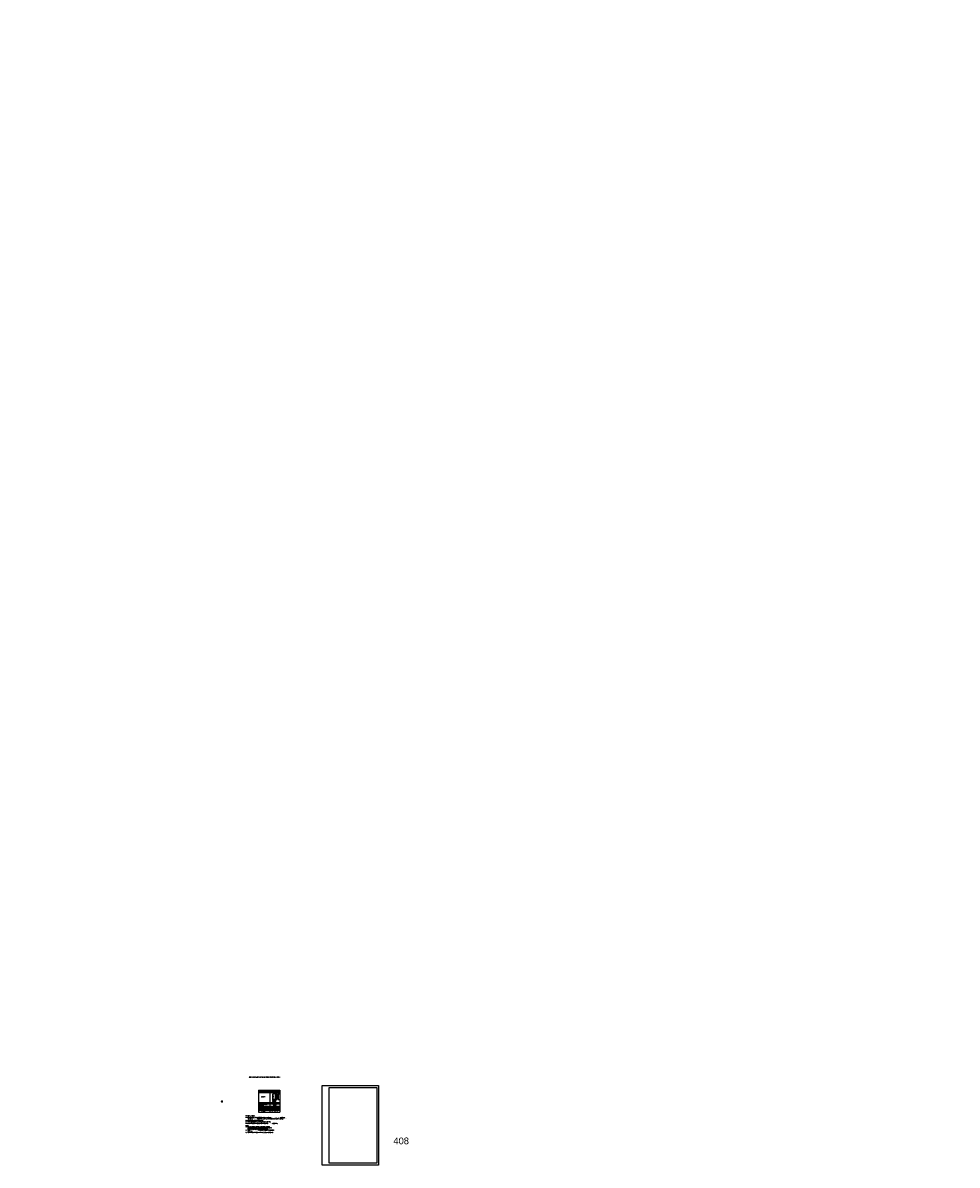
# Model space of a CAD drawing. Extents: x -16677 to 301066, y -156781 to 5842.
import ezdxf
from ezdxf.enums import TextEntityAlignment as Align

# ---------------------------------------------------------------- set-up
doc = ezdxf.new("R2010")
doc.units = 0
doc.header["$LTSCALE"] = 100
doc.header["$MEASUREMENT"] = 0
doc.header["$PDMODE"] = 1
doc.linetypes.add('CENTER', pattern=[2, 1.25, -0.25, 0.25, -0.25])
doc.linetypes.add('DASHED', pattern=[19.05, 12.7, -6.35])
doc.layers.get('0').update_dxf_attribs({"linetype": 'CONTINUOUS'})
doc.layers.get('DEFPOINTS').update_dxf_attribs({"linetype": 'CONTINUOUS'})
for name, color, linetype, lineweight in [('__rev C_404', 252, 'CONTINUOUS', 25), ('KRAWĘDZIE', 7, 'CONTINUOUS', 20), ('KRESKOWANIE', 2, 'CONTINUOUS', 5), ('LINIA CIENKA', 8, 'CONTINUOUS', 5), ('OPIS', 3, 'CONTINUOUS', 5), ('PUNKTY_AKTYWNE', 7, 'CONTINUOUS', 0)]:
    doc.layers.add(name, color=color, linetype=linetype, lineweight=lineweight)
for name, color, linetype in [('GRUBA', 4, 'CONTINUOUS'), ('GRUBA-2', 210, 'CONTINUOUS'), ('GRUBA-3', 70, 'CONTINUOUS'), ('GRUBA-4', 150, 'CONTINUOUS'), ('GRUBA-5', 200, 'CONTINUOUS'), ('OSIE-DUŻE', 40, 'CENTER'), ('POMOCN-1', 50, 'CONTINUOUS'), ('POMOCN-2', 13, 'CONTINUOUS'), ('R-RAM', 1, 'CONTINUOUS'), ('TEXT035', 2, 'CONTINUOUS'), ('WENTYLACJA-OPIS', 6, 'CONTINUOUS')]:
    doc.layers.add(name, color=color, linetype=linetype)
doc.styles.add('ARIAL', font='arial.ttf', dxfattribs={"width": 0.8})
doc.styles.add('DYBY-NORMALNY-0-8-N', font='ROMANS.SHX', dxfattribs={"width": 0.8})
doc.styles.add('TABELE', font='ROMANS', dxfattribs={"width": 0.85})
doc.styles.add('wym_romans', font='romans.shx', dxfattribs={"width": 0.7})
doc.dimstyles.new('100_CM_krótki', dxfattribs={"dimscale": 10, "dimtxt": 1.8, "dimasz": 1.1, "dimexe": 1.7, "dimexo": 2, "dimgap": 0.5, "dimtad": 1, "dimdec": 1, "dimrnd": 0.5, "dimzin": 9, "dimtxsty": 'wym_romans', "dimblk": 'ARCHTICK', "dimcen": 2, "dimdle": 1.7, "dimclrd": 256, "dimclre": 256, "dimclrt": 151, "dimadec": 1, "dimazin": 2, "dimtfac": 1, "dimtdec": 1, "dimtix": 1, "dimtmove": 1, "dimatfit": 2, "dimldrblk": 'ARCHTICK', "dimfxl": 2, "dimfxlon": 1, "dimtolj": 1, "dimtzin": 0, "dimlwd": -1, "dimlwe": -1, "dimarcsym": 0})

# ---------------------------------------------------------------- blocks, each defined once
blk = doc.blocks.new('KL-prosta-1')
for p, q in [((0, 35), (0, 35)), ((22, 12), (22, 12)), ((0, -96), (0, -96))]:
    blk.add_line(p, q)
blk.add_lwpolyline([(22, 12, 0.4142136), (0, 35, 0.4142136), (-22, 12), (-22, -112, 0.4142136), (0, -134, 0.4142136), (22, -112), (22, -12)], format="xyb")
for points in [[(0, -12, -1), (0, 12), (120, 12, -1), (120, -12)], [(0, -96, 0.4142136), (5, -92), (5, -78, 3.0747727), (-5, -78), (-5, -92, 0.4142136)]]:
    blk.add_lwpolyline(points, format="xyb", close=True)
for centre in [(0, -22), (0, -112)]:
    blk.add_circle(centre, 3)
blk = doc.blocks.new('7939-22.5-1')
for points in [[(-11, 80), (11, 80), (11, 43), (-11, 43)], [(-11, 42), (11, 42), (11, -42), (-11, -42)], [(10, 42), (-10, 42), (-10, 43), (10, 43)], [(-11, -80), (11, -80), (11, -43), (-11, -43)], [(10, -42), (-10, -42), (-10, -43), (10, -43)]]:
    blk.add_lwpolyline(points, close=True)
at = {"layer": 'OSIE-DUŻE'}
blk.add_line((0, -86), (0, 86), dxfattribs=at)
blk = doc.blocks.new('KL-prosta-3')
blk.add_lwpolyline([(22.5, 0), (22.5, 9), (-22.5, 9), (-22.5, 0)], close=True)
blk.add_lwpolyline([(-11.5, 9), (-11.5, 36, -0.41421356), (21.5, 69), (98.5, 69, -0.41421356), (131.5, 36), (131.5, 16), (108.5, 16), (108.5, 36, 0.41421356), (98.5, 46), (21.5, 46, 0.41421356), (11.5, 36), (11.5, 9)], format="xyb", close=True)
blk = doc.blocks.new('*U2116')
for p, q in [((5, 0), (-6, 0)), ((-8, -2), (-8, -2)), ((-6, 0), (-7, -1)), ((-6, -1), (-7, -2)), ((-6, -3), (-7, -5)), ((-8, -5), (-8, -5)), ((-6, -5), (-7, -5)), ((-7, -6), (-8, -6)), ((-6, -3), (-6, -1)), ((-6, -6), (-6, -5)), ((-5, -6), (-5, -1)), ((4, -1), (-5, -1)), ((0, -3), (-5, -6)), ((0, -4), (-5, -7)), ((-5, -12), (0, -12)), ((-5, -13), (0, -13)), ((4, -4), (0, -3)), ((4, -5), (0, -4)), ((0, -9), (0, -11)), ((4, -7), (1, -7)), ((5, -8), (1, -8)), ((1, -9), (1, -12)), ((4, -7), (4, -5)), ((4, -4), (4, -1)), ((6, -7), (5, -8)), ((6, 0), (7, -2)), ((6, -1), (7, -3)), ((6, -3), (6, -1)), ((6, -3), (7, -5)), ((6, -4), (7, -6)), ((6, -6), (6, -4)), ((6, -6), (7, -8)), ((6, -7), (7, -9)), ((7, -2), (7, -2)), ((7, -5), (7, -5)), ((7, -8), (7, -8))]:
    blk.add_line(p, q)
for centre, radius, start, end in [((5, 0), 0.5, 45, 90), ((-7, -2), 0.5, 135, 180), ((-5, -10), 2.5, 177.64543, 229.45857), ((-7, -2), 0.5, 180, 315), ((-7, -5), 0.5, 180, 315), ((-7, -5), 0.5, 135, 180), ((-6, -6), 0.5, 243.42534, 0), ((0, -4), 10.2, 229.45857, 239.15726), ((-4, -9), 2.5, 125.62394, 236.05426), ((-4, -9), 2.5, 125.62394, 237.55941), ((-5, -11), 1, 236.05426, 270), ((-5, -12), 1, 239.15726, 270), ((1, -9), 1.5, 90, 185.56341), ((0, -11), 0.4, 270, 5.56341), ((0, -12), 1, 270, 5.56341), ((1, -9), 0.5, 90, 185.56341), ((7, -2), 0.5, 0, 45), ((7, -2), 0.5, 225, 0), ((7, -5), 0.5, 0, 45), ((7, -5), 0.5, 225, 0), ((7, -8), 0.5, 0, 45), ((7, -8), 0.5, 225, 0)]:
    blk.add_arc(centre, radius, start, end)
blk = doc.blocks.new('_ARCHTICK')
at = {"color": 0, "linetype": 'ByBlock', "const_width": 0.15}
blk.add_lwpolyline([(-0.5, -0.5), (0.5, 0.5)], dxfattribs=at)
blk = doc.blocks.new('*D2128')
at = {"layer": '__rev C_404', "transparency": 16777216}
for p, q in [((71016, -103943), (71053, -103943)), ((71036, -104175), (71036, -103926)), ((71016, -104158), (71053, -104158))]:
    blk.add_line(p, q, dxfattribs=at)
at = {"layer": 'DEFPOINTS', "color": 0, "transparency": 16777216}
for p in [(70955, -103943), (71036, -103943), (70955, -104158)]:
    blk.add_point(p, dxfattribs=at)
at = {"layer": '__rev C_404', "transparency": 16777216, "xscale": 11, "yscale": 11, "zscale": 11}
for p, rotation in [((71036, -103943), 90), ((71036, -104158), 270)]:
    blk.add_blockref('_ARCHTICK', p, dxfattribs=dict(at, rotation=rotation))
at = {"layer": '__rev C_404', "color": 151, "transparency": 16777216, "insert": (71022, -104051), "char_height": 18, "attachment_point": 5, "rotation": 90, "style": 'wym_romans'}
blk.add_mtext('\\A1;215', dxfattribs=at)
blk = doc.blocks.new('*D3980')
at = {"layer": '__rev C_404', "transparency": 16777216}
for p, q in [((70805, -104191), (70941, -104191)), ((70822, -104191), (70822, -104174)), ((70924, -104191), (70924, -104174))]:
    blk.add_line(p, q, dxfattribs=at)
at = {"layer": 'DEFPOINTS', "color": 0, "transparency": 16777216}
for p in [(70822, -104200), (70924, -104191), (70924, -104200)]:
    blk.add_point(p, dxfattribs=at)
at = {"layer": '__rev C_404', "transparency": 16777216, "xscale": 11, "yscale": 11, "zscale": 11, "rotation": 180}
blk.add_blockref('_ARCHTICK', (70822, -104191), dxfattribs=at)
at = {"layer": '__rev C_404', "transparency": 16777216, "xscale": 11, "yscale": 11, "zscale": 11}
blk.add_blockref('_ARCHTICK', (70924, -104191), dxfattribs=at)
at = {"layer": '__rev C_404', "color": 151, "transparency": 16777216, "insert": (70873, -104177), "char_height": 18, "attachment_point": 5, "style": 'wym_romans'}
blk.add_mtext('\\A1;102', dxfattribs=at)

msp = doc.modelspace()

# ---------------------------------------------------------------- hatches: boundary and pattern name
at = {"layer": 'GRUBA-4'}
h = msp.add_hatch(dxfattribs=at)
h.set_pattern_fill('ANSI37', color=254, scale=0.022, angle=270, style=0)
h.set_pattern_definition([(225, (70965.979096, -103944.59442), (-0.0493914, 0.0493914), []), (135, (70965.979096, -103944.59442), (0.0493914, 0.0493914), [])])
h.paths.add_polyline_path([(70962.98, -103944.79), (70962.98, -103944.59), (70964.98, -103944.59), (70964.98, -103944.79)])
h = msp.add_hatch(dxfattribs=at)
h.set_pattern_fill('ANSI37', color=254, scale=0.022, angle=270, style=0)
h.set_pattern_definition([(225, (70968.17953, -103944.89442), (-0.0493914, 0.0493914), []), (135, (70968.17953, -103944.89442), (0.0493914, 0.0493914), [])])
h.paths.add_polyline_path([(70965.18, -103945.09), (70965.18, -103944.89), (70968.18, -103944.89), (70968.18, -103945.09)])
h = msp.add_hatch(dxfattribs=at)
h.set_pattern_fill('ANSI37', color=256, scale=0.022, angle=180, style=0)
h.set_pattern_definition([(135, (70820.652146, -104228.3662), (0.0493914, 0.0493914), []), (45, (70820.652146, -104228.3662), (0.0493914, -0.0493914), [])])
h.paths.add_polyline_path([(70823.81, -104225.37), (70823.61, -104225.37), (70823.61, -104227.37), (70823.81, -104227.37)])
h = msp.add_hatch(dxfattribs=at)
h.set_pattern_fill('ANSI37', color=256, scale=0.022, angle=180, style=0)
h.set_pattern_definition([(135, (70820.552146, -104230.56663), (0.0493914, 0.0493914), []), (45, (70820.552146, -104230.56663), (0.0493914, -0.0493914), [])])
h.paths.add_polyline_path([(70824.31, -104227.57), (70824.11, -104227.57), (70824.11, -104230.57), (70824.31, -104230.57)])
h = msp.add_hatch(dxfattribs=at)
h.set_pattern_fill('ANSI37', color=256, scale=0.022, angle=180, style=0)
h.set_pattern_definition([(135, (70769.352146, -104230.56663), (0.04939141, 0.04939141), []), (45, (70769.352146, -104230.56663), (0.04939141, -0.04939141), [])])
h.paths.add_polyline_path([(70922.71, -104227.57), (70922.91, -104227.57), (70922.91, -104230.57), (70922.71, -104230.57)])
h = msp.add_hatch(dxfattribs=at)
h.set_pattern_fill('ANSI37', color=256, scale=0.022, angle=180, style=0)
h.set_pattern_definition([(135, (70769.652146, -104228.3662), (0.04939141, 0.04939141), []), (45, (70769.652146, -104228.3662), (0.04939141, -0.04939141), [])])
h.paths.add_polyline_path([(70923.01, -104225.37), (70923.21, -104225.37), (70923.21, -104227.37), (70923.01, -104227.37)])
at = {"layer": 'KRESKOWANIE', "ltscale": 0.2}
h = msp.add_hatch(dxfattribs=at)
h.set_pattern_fill('AR-CONC', color=254, scale=0.01, style=0)
h.set_pattern_definition([(50, (70855.1291, -102275.8583), (1.8218467, -0.1593909), [0.1905, -2.0955]), (355, (70855.1291, -102275.8583), (-0.3524342, 1.9105685), [0.1524, -1.6764058]), (100.45144, (70855.281, -102275.8716), (1.4694125, 1.7511775), [0.1619, -1.7809024]), (46.1842, (70855.129, -102275.3503), (2.7107904, -0.4204233), [0.28575, -3.14325]), (96.63556, (70855.355, -102275.3853), (2.3740413, 2.4742612), [0.2428502, -2.671356]), (351.18415, (70855.129, -102275.3503), (2.3740413, 2.4742612), [0.2285997, -2.5145973]), (21, (70855.3831, -102275.4773), (1.5161439, -1.022652), [0.1905, -2.0955]), (326, (70855.3831, -102275.4773), (0.6180203, 1.8418797), [0.1524, -1.6764]), (71.45144, (70855.5094, -102275.5625), (2.1341642, 0.8192277), [0.1619, -1.7808994]), (37.5, (70855.1291, -102275.8583), (0.03088603, 0.8455504), [0, -1.65608, 0, -1.7018, 0, -1.68275]), (7.5, (70855.1291, -102275.8583), (0.66819663, 1.00180575), [0, -0.97028, 0, -1.61798, 0, -0.64135]), (327.5, (70854.5627, -102275.8583), (1.35590595, -0.05728744), [0, -0.635, 0, -1.9812, 0, -2.6289]), (317.5, (70854.3087, -102275.8583), (1.4812918, 0.2542649), [0, -0.8255, 0, -1.31572, 0, -1.8669])])
h.paths.add_polyline_path([(70956.28, -103944.97), (70955.74, -103944.97, 0.41421356), (70955.56, -103945.15), (70955.56, -103948.93, 0.41421356), (70955.74, -103949.11), (70958.54, -103949.11), (70961.72, -103949.11, 0.41421356), (70961.8, -103949.03), (70961.8, -103946.43, 0.41421356), (70961.64, -103946.27), (70961.04, -103946.27, -0.41421356), (70960.7, -103945.93), (70960.7, -103944.75, -0.41421356), (70961.04, -103944.41), (70967.72, -103944.41, 0.41421356), (70967.9, -103944.23), (70967.9, -103940.75, 0.41421356), (70967.72, -103940.57), (70967.18, -103940.57), (70967.18, -103943.39), (70955.74, -103943.39), (70955.74, -103944.79), (70956.28, -103944.79)])
at = {"layer": 'LINIA CIENKA'}
h = msp.add_hatch(dxfattribs=at)
h.set_pattern_fill('AR-CONC', color=256, scale=0.003)
h.set_pattern_definition([(50, (71449.22063, -101992.77776), (0.54655401, -0.04781726), [0.05715, -0.62865]), (355, (71449.22063, -101992.77776), (-0.10573026, 0.57317054), [0.04572, -0.50292175]), (100.451445, (71449.2662, -101992.78175), (0.44082374, 0.52535326), [0.04857003, -0.53427073]), (46.1842, (71449.2206, -101992.62536), (0.81323712, -0.12612698), [0.085725, -0.942975]), (96.635558, (71449.2884, -101992.6359), (0.7122124, 0.74227837), [0.07285507, -0.80140682]), (351.18415, (71449.2206, -101992.6254), (0.7122124, 0.74227837), [0.0685799, -0.7543792]), (21, (71449.29683, -101992.66346), (0.45484317, -0.306795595), [0.05715, -0.62865]), (326, (71449.29683, -101992.66346), (0.18540609, 0.5525639), [0.04572, -0.50292]), (71.451445, (71449.33474, -101992.68903), (0.64024926, 0.24576831), [0.04857003, -0.53426981]), (37.5, (71449.22063, -101992.77776), (0.00926581, 0.253665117), [0, -0.496824, 0, -0.51054, 0, -0.504825]), (7.5, (71449.22063, -101992.77776), (0.200458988, 0.300541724), [0, -0.291084, 0, -0.485394, 0, -0.192405]), (327.5, (71449.0507, -101992.77776), (0.406771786, -0.017186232), [0, -0.1905, 0, -0.59436, 0, -0.78867]), (317.5, (71448.9745, -101992.77776), (0.444387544, 0.076279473), [0, -0.24765, 0, -0.394716, 0, -0.56007])])
h.paths.add_polyline_path([(70828.13, -104218.13, 0.41421356), (70827.95, -104217.95), (70824.17, -104217.95, 0.41421356), (70823.99, -104218.13), (70823.99, -104218.67), (70823.81, -104218.67), (70823.81, -104218.13), (70822.41, -104218.13), (70822.41, -104229.57), (70819.59, -104229.57), (70819.59, -104230.11, 0.41421356), (70819.77, -104230.29), (70823.25, -104230.29, 0.41421356), (70823.43, -104230.11), (70823.43, -104223.43, -0.41421356), (70823.77, -104223.09), (70824.95, -104223.09, -0.41421356), (70825.29, -104223.43), (70825.29, -104224.03, 0.41421356), (70825.45, -104224.19), (70828.05, -104224.19, 0.41421356), (70828.13, -104224.11), (70828.13, -104220.93)])
h = msp.add_hatch(dxfattribs=at)
h.set_pattern_fill('AR-CONC', color=256, scale=0.003)
h.set_pattern_definition([(50, (71459.72063, -101992.77776), (0.54655401, -0.04781726), [0.05715, -0.62865]), (355, (71459.72063, -101992.77776), (-0.10573026, 0.57317054), [0.04572, -0.50292175]), (100.451445, (71459.7662, -101992.78175), (0.44082374, 0.52535326), [0.04857003, -0.53427073]), (46.1842, (71459.7206, -101992.62536), (0.81323712, -0.12612698), [0.085725, -0.942975]), (96.635558, (71459.7884, -101992.6359), (0.7122124, 0.74227837), [0.07285507, -0.80140682]), (351.18415, (71459.7206, -101992.6254), (0.7122124, 0.74227837), [0.0685799, -0.7543792]), (21, (71459.79683, -101992.66346), (0.45484317, -0.306795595), [0.05715, -0.62865]), (326, (71459.79683, -101992.66346), (0.18540609, 0.5525639), [0.04572, -0.50292]), (71.451445, (71459.83474, -101992.68903), (0.64024926, 0.24576831), [0.04857003, -0.53426981]), (37.5, (71459.72063, -101992.77776), (0.00926581, 0.253665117), [0, -0.496824, 0, -0.51054, 0, -0.504825]), (7.5, (71459.72063, -101992.77776), (0.200458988, 0.300541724), [0, -0.291084, 0, -0.485394, 0, -0.192405]), (327.5, (71459.5507, -101992.77776), (0.406771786, -0.017186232), [0, -0.1905, 0, -0.59436, 0, -0.78867]), (317.5, (71459.4745, -101992.77776), (0.444387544, 0.076279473), [0, -0.24765, 0, -0.394716, 0, -0.56007])])
edge = h.paths.add_edge_path()
edge.add_line((70924.41, -104218.13), (70923.01, -104218.13))
edge.add_line((70923.01, -104218.13), (70923.01, -104218.67))
edge.add_line((70923.01, -104218.67), (70922.83, -104218.67))
edge.add_line((70922.83, -104218.67), (70922.83, -104218.13))
edge.add_arc((70922.65, -104218.13), 0.18, 360, 450)
edge.add_line((70922.65, -104217.95), (70918.87, -104217.95))
edge.add_arc((70918.87, -104218.13), 0.18, 450, 540)
edge.add_line((70918.69, -104218.13), (70918.69, -104220.93))
edge.add_line((70918.69, -104220.93), (70918.69, -104224.11))
edge.add_arc((70918.77, -104224.11), 0.08, 180, 270)
edge.add_line((70918.77, -104224.19), (70921.37, -104224.19))
edge.add_arc((70921.37, -104224.03), 0.16, 270, 360)
edge.add_line((70921.53, -104224.03), (70921.53, -104223.43))
edge.add_arc((70921.87, -104223.43), 0.34, 90, 180, ccw=False)
edge.add_line((70921.87, -104223.09), (70923.05, -104223.09))
edge.add_arc((70923.05, -104223.43), 0.34, 360, 450, ccw=False)
edge.add_line((70923.39, -104223.43), (70923.39, -104226.66))
edge.add_line((70923.39, -104226.66), (70924.19, -104226.66))
edge.add_line((70924.19, -104226.66), (70924.19, -104226.86))
edge.add_line((70924.19, -104226.86), (70925.79, -104226.86))
edge.add_line((70925.79, -104226.86), (70925.79, -104230.16))
edge.add_line((70925.79, -104230.16), (70925.79, -104230.29))
edge.add_line((70925.79, -104230.29), (70927.05, -104230.29))
edge.add_arc((70927.05, -104230.11), 0.18, 270, 360)
edge.add_line((70927.23, -104230.11), (70927.23, -104229.57))
edge.add_line((70927.23, -104229.57), (70926.41, -104229.57))
edge.add_line((70926.41, -104229.57), (70926.41, -104226.07))
edge.add_line((70926.41, -104226.07), (70924.41, -104226.07))
edge.add_line((70924.41, -104226.07), (70924.41, -104218.13))
at = {"layer": 'POMOCN-2', "ltscale": 0.2}
h = msp.add_hatch(dxfattribs=at)
h.set_pattern_fill('ANSI33', color=254, scale=0.25, style=0)
h.set_pattern_definition([(45, (71559.6791, -101793.8944), (-1.122532, 1.122532), []), (45, (71560.8016, -101793.8944), (-1.122532, 1.122532), [0.79375, -0.396875])])
h.paths.add_polyline_path([(70954.18, -103938.19), (70954.18, -103943.39), (70967.18, -103943.39), (70967.18, -103938.19)])

# ---------------------------------------------------------------- linework, layer by layer
for p, q in [((70823.61, -104223.49), (70823.61, -104223.49)), ((70823.61, -104223.79), (70823.61, -104223.79)), ((70823.61, -104224.09), (70823.61, -104224.09)), ((70823.61, -104228.84), (70824.01, -104228.84)), ((70823.8, -104223.28), (70823.63, -104223.45)), ((70823.81, -104223.57), (70823.63, -104223.75)), ((70823.81, -104223.87), (70823.63, -104224.05)), ((70823.81, -104223.41), (70823.7, -104223.52)), ((70823.81, -104223.71), (70823.7, -104223.82)), ((70823.81, -104224.01), (70823.7, -104224.12)), ((70823.81, -104223.57), (70823.81, -104223.41)), ((70823.81, -104223.87), (70823.81, -104223.71)), ((70823.81, -104224.01), (70823.83, -104224.07)), ((70823.83, -104223.27), (70824.96, -104223.27)), ((70823.83, -104224.07), (70824.24, -104224.07)), ((70823.91, -104223.66), (70823.91, -104223.37)), ((70823.91, -104223.37), (70824.86, -104223.37)), ((70823.91, -104223.66), (70824.4, -104223.54)), ((70823.91, -104223.76), (70824.38, -104223.65)), ((70823.91, -104223.97), (70823.91, -104223.76)), ((70823.91, -104223.97), (70824.24, -104223.97)), ((70824.29, -104224.12), (70824.26, -104224.43)), ((70824.39, -104224.13), (70824.36, -104224.39)), ((70824.85, -104224.54), (70824.36, -104224.54)), ((70824.38, -104223.65), (70824.88, -104224.01)), ((70824.4, -104223.54), (70824.86, -104223.87)), ((70824.82, -104224.44), (70824.4, -104224.44)), ((70824.86, -104223.87), (70824.86, -104223.37)), ((70824.96, -104223.27), (70825.1, -104223.4)), ((70824.96, -104223.41), (70825.03, -104223.47)), ((70824.96, -104223.59), (70824.96, -104223.41)), ((70824.96, -104223.59), (70825.1, -104223.72)), ((70824.96, -104223.73), (70825.03, -104223.79)), ((70824.96, -104223.86), (70824.96, -104223.73)), ((70825.03, -104223.91), (70825.11, -104223.87)), ((70825.11, -104223.44), (70825.11, -104223.44)), ((70825.11, -104223.76), (70825.11, -104223.76)), ((70921.71, -104223.44), (70921.71, -104223.44)), ((70921.71, -104223.76), (70921.71, -104223.76)), ((70921.79, -104223.91), (70921.71, -104223.87)), ((70921.86, -104223.27), (70921.73, -104223.4)), ((70921.86, -104223.59), (70921.73, -104223.72)), ((70921.86, -104223.41), (70921.8, -104223.47)), ((70921.86, -104223.73), (70921.8, -104223.79)), ((70922.99, -104223.27), (70921.86, -104223.27)), ((70921.86, -104223.59), (70921.86, -104223.41)), ((70921.86, -104223.86), (70921.86, -104223.73)), ((70922.45, -104223.65), (70921.94, -104224.01)), ((70921.96, -104223.87), (70921.96, -104223.37)), ((70922.91, -104223.37), (70921.96, -104223.37)), ((70922.43, -104223.54), (70921.96, -104223.87)), ((70921.98, -104224.54), (70922.46, -104224.54)), ((70922, -104224.44), (70922.42, -104224.44)), ((70922.91, -104223.66), (70922.43, -104223.54)), ((70922.43, -104224.13), (70922.46, -104224.39)), ((70922.91, -104223.76), (70922.45, -104223.65)), ((70922.53, -104224.12), (70922.56, -104224.43)), ((70922.91, -104223.97), (70922.58, -104223.97)), ((70922.99, -104224.07), (70922.58, -104224.07)), ((70922.91, -104223.66), (70922.91, -104223.37)), ((70922.91, -104223.97), (70922.91, -104223.76)), ((70923.01, -104224.01), (70922.99, -104224.07)), ((70923.01, -104223.41), (70923.13, -104223.52)), ((70923.01, -104223.57), (70923.01, -104223.41)), ((70923.01, -104223.57), (70923.2, -104223.75)), ((70923.01, -104223.71), (70923.13, -104223.82)), ((70923.01, -104223.87), (70923.01, -104223.71)), ((70923.01, -104223.87), (70923.2, -104224.05)), ((70923.01, -104224.01), (70923.13, -104224.12)), ((70923.03, -104223.28), (70923.2, -104223.45)), ((70923.21, -104223.49), (70923.21, -104223.49)), ((70923.21, -104223.79), (70923.21, -104223.79)), ((70923.21, -104224.09), (70923.21, -104224.09))]:
    msp.add_line(p, q)
at = {"linetype": 'Continuous'}
msp.add_line((70924.46, -104230.67), (70924.54, -104231.54), dxfattribs=at)
msp.add_lwpolyline([(70823.61, -104229.17), (70824.01, -104229.17), (70824.01, -104227.97), (70823.61, -104228.26)])
msp.add_lwpolyline([(70824.01, -104227.44), (70824.31, -104227.44), (70824.31, -104229.69), (70824.01, -104229.69)], close=True)
msp.add_lwpolyline([(70925.66, -104230.32, -2.26755284), (70924.54, -104231.54, -0.21590127), (70924.85, -104230.67), (70925.1, -104230.91, 4.86539225), (70925.66, -104230.67), (70923.11, -104230.67, -0.41421356), (70922.71, -104230.27), (70922.71, -104228.27), (70923.06, -104228.27), (70923.06, -104230.27, 0.41421356), (70923.11, -104230.32)], format="xyb", close=True)
msp.add_lwpolyline([(70924.43, -104230.32), (70924.41, -104230.12), (70924.41, -104227.37), (70924.76, -104227.37), (70924.76, -104230.12), (70924.78, -104230.32)], dxfattribs=at)
for centre, radius, start, end in [((70823.66, -104223.49), 0.05, 135, 180), ((70823.66, -104223.49), 0.05, 180, 315), ((70823.66, -104223.79), 0.05, 135, 180), ((70823.66, -104223.79), 0.05, 180, 315), ((70823.66, -104224.09), 0.05, 135, 180), ((70823.66, -104224.09), 0.05, 180, 315), ((70823.83, -104223.32), 0.05, 90, 135), ((70824.24, -104224.12), 0.15, 354.436585, 90), ((70824.24, -104224.12), 0.05, 354.436585, 90), ((70824.36, -104224.44), 0.1, 174.436585, 270), ((70824.4, -104224.4), 0.04, 174.436585, 270), ((70824.82, -104224.34), 0.1, 270, 303.945738), ((70824.85, -104224.44), 0.1, 270, 300.842738), ((70824.74, -104224.21), 0.25, 302.440587, 54.376057), ((70824.74, -104224.21), 0.25, 303.945738, 54.376057), ((70824.38, -104223.65), 1.02, 300.842738, 310.541429), ((70825.01, -104223.86), 0.05, 180, 296.574661), ((70825.06, -104223.44), 0.05, 225, 0), ((70825.06, -104223.76), 0.05, 225, 0), ((70824.88, -104224.23), 0.25, 310.541429, 2.354573), ((70825.06, -104223.44), 0.05, 0, 45), ((70825.06, -104223.76), 0.05, 0, 45), ((70921.95, -104224.23), 0.25, 177.645427, 229.458571), ((70921.76, -104223.44), 0.05, 135, 180), ((70921.76, -104223.44), 0.05, 180, 315), ((70921.76, -104223.76), 0.05, 135, 180), ((70921.76, -104223.76), 0.05, 180, 315), ((70922.45, -104223.65), 1.02, 229.458571, 239.157262), ((70921.81, -104223.86), 0.05, 243.425339, 0), ((70922.09, -104224.21), 0.25, 125.623943, 236.054262), ((70922.09, -104224.21), 0.25, 125.623943, 237.559413), ((70921.98, -104224.44), 0.1, 239.157262, 270), ((70922, -104224.34), 0.1, 236.054262, 270), ((70922.42, -104224.4), 0.04, 270, 5.563415), ((70922.58, -104224.12), 0.15, 90, 185.563415), ((70922.46, -104224.44), 0.1, 270, 5.563415), ((70922.58, -104224.12), 0.05, 90, 185.563415), ((70922.99, -104223.32), 0.05, 45, 90), ((70923.16, -104223.49), 0.05, 225, 0), ((70923.16, -104223.79), 0.05, 225, 0), ((70923.16, -104224.09), 0.05, 225, 0), ((70923.16, -104223.49), 0.05, 0, 45), ((70923.16, -104223.79), 0.05, 0, 45), ((70923.16, -104224.09), 0.05, 0, 45)]:
    msp.add_arc(centre, radius, start, end)
at = {"color": 254}
msp.add_point((70416.98, -104301.31), dxfattribs=at)
at = {"layer": 'DEFPOINTS'}
for points in [[(72665.88, -103634.96), (74765.88, -103634.96), (74765.88, -106604.96), (72665.88, -106604.96)], [(72921.01, -103704.96), (74695.88, -103704.96), (74695.88, -106534.96), (72921.01, -106534.96)]]:
    msp.add_lwpolyline(points, close=True, dxfattribs=at)
at = {"layer": 'GRUBA', "color": 254}
for p, q in [((70926.41, -103940.39), (70820.41, -103940.39)), ((70820.41, -104126.76), (70820.41, -103940.39)), ((70820.41, -103940.39), (70823.71, -103943.69)), ((70926.41, -103940.39), (70923.31, -103943.49)), ((70926.41, -104126.76), (70926.41, -103940.39)), ((70820.41, -104158.89), (70820.41, -104126.76)), ((70829.31, -104158.89), (70829.31, -104158.09)), ((70917.51, -104158.89), (70917.51, -104158.09)), ((70926.41, -104158.89), (70926.41, -104126.76))]:
    msp.add_line(p, q, dxfattribs=at)
at = {"layer": 'GRUBA', "ltscale": 0.2}
for points in [[(70961.72, -103949.11, 0.41421356), (70961.8, -103949.03), (70961.8, -103946.43, 0.41421356), (70961.64, -103946.27), (70961.04, -103946.27, -0.41421356), (70960.7, -103945.93), (70960.7, -103944.75, -0.41421356), (70961.04, -103944.41), (70967.72, -103944.41, 0.41421356), (70967.9, -103944.23), (70967.9, -103940.75, 0.41421356), (70967.72, -103940.57), (70967.18, -103940.57), (70967.18, -103940.39), (70967.72, -103940.39, -0.41421356), (70968.08, -103940.75), (70968.08, -103944.23, -0.41419768), (70967.72, -103944.59), (70961.04, -103944.59, 0.41421356), (70960.88, -103944.75), (70960.88, -103945.93, 0.41421356), (70961.04, -103946.09), (70961.64, -103946.09, -0.41421356), (70961.98, -103946.43), (70961.98, -103949.03, -0.41421356), (70961.72, -103949.29), (70958.54, -103949.29), (70955.74, -103949.29, -0.41421356), (70955.38, -103948.93), (70955.38, -103945.15, -0.41421356), (70955.74, -103944.79), (70956.28, -103944.79), (70956.28, -103944.97), (70955.74, -103944.97, 0.41421356), (70955.56, -103945.15), (70955.56, -103948.93, 0.41421356), (70955.74, -103949.11), (70958.54, -103949.11)], [(70828.13, -104224.11, -0.41421356), (70828.05, -104224.19), (70825.45, -104224.19, -0.41421356), (70825.29, -104224.03), (70825.29, -104223.43, 0.41421356), (70824.95, -104223.09), (70823.77, -104223.09, 0.41421356), (70823.43, -104223.43), (70823.43, -104230.11, -0.41421356), (70823.25, -104230.29), (70819.77, -104230.29, -0.41421356), (70819.59, -104230.11), (70819.59, -104229.57), (70819.41, -104229.57), (70819.41, -104230.11, 0.41421356), (70819.77, -104230.47), (70823.25, -104230.47, 0.41419768), (70823.61, -104230.11), (70823.61, -104223.43, -0.41421356), (70823.77, -104223.27), (70824.95, -104223.27, -0.41421356), (70825.11, -104223.43), (70825.11, -104224.03, 0.41421356), (70825.45, -104224.37), (70828.05, -104224.37, 0.41421356), (70828.31, -104224.11), (70828.31, -104220.93), (70828.31, -104218.13, 0.41421356), (70827.95, -104217.77), (70824.17, -104217.77, 0.41421356), (70823.81, -104218.13), (70823.81, -104218.67), (70823.99, -104218.67), (70823.99, -104218.13, -0.41421356), (70824.17, -104217.95), (70827.95, -104217.95, -0.41421356), (70828.13, -104218.13), (70828.13, -104220.93)], [(70918.69, -104224.11, 0.41421356), (70918.77, -104224.19), (70921.37, -104224.19, 0.41421356), (70921.53, -104224.03), (70921.53, -104223.43, -0.41421356), (70921.87, -104223.09), (70923.05, -104223.09, -0.41421356), (70923.39, -104223.43), (70923.39, -104230.11, 0.41421356), (70923.57, -104230.29), (70927.05, -104230.29, 0.41421356), (70927.23, -104230.11), (70927.23, -104229.57), (70927.41, -104229.57), (70927.41, -104230.11, -0.41421356), (70927.05, -104230.47), (70923.57, -104230.47, -0.41419768), (70923.21, -104230.11), (70923.21, -104223.43, 0.41421356), (70923.05, -104223.27), (70921.87, -104223.27, 0.41421356), (70921.71, -104223.43), (70921.71, -104224.03, -0.41421356), (70921.37, -104224.37), (70918.77, -104224.37, -0.41421356), (70918.51, -104224.11), (70918.51, -104220.93), (70918.51, -104218.13, -0.41421356), (70918.87, -104217.77), (70922.65, -104217.77, -0.41421356), (70923.01, -104218.13), (70923.01, -104218.67), (70922.83, -104218.67), (70922.83, -104218.13, 0.41421356), (70922.65, -104217.95), (70918.87, -104217.95, 0.41421356), (70918.69, -104218.13), (70918.69, -104220.93)]]:
    msp.add_lwpolyline(points, format="xyb", close=True, dxfattribs=at)
at = {"layer": 'GRUBA-2'}
for p, q in [((68924.77, -104208.69), (68924.85, -104208.69)), ((70922.71, -104230.55), (70922.71, -104230.63))]:
    msp.add_line(p, q, dxfattribs=at)
at = {"layer": 'GRUBA-2', "color": 7}
for points in [[(70923.31, -104126.76), (70923.31, -103943.49), (70823.71, -103943.49), (70823.71, -104126.76)], [(70823.71, -104126.76), (70823.71, -104158.09), (70923.31, -104158.09), (70923.31, -104126.76)]]:
    msp.add_lwpolyline(points, dxfattribs=at)
for points in [[(70969.78, -104126.76), (70969.78, -103943.61, 0.41421356), (70969.66, -103943.49), (70968.4, -103943.49, 0.41421356), (70968.28, -103943.61), (70968.28, -103945.17, -0.41421356), (70968.24, -103945.21), (70962.31, -103945.21), (70962.31, -103945.29), (70968.24, -103945.29, 0.41421356), (70968.36, -103945.17), (70968.36, -103943.61, -0.41421356), (70968.4, -103943.57), (70969.66, -103943.57, -0.41421356), (70969.7, -103943.61), (70969.7, -104126.76)], [(70969.78, -104126.76), (70969.78, -104157.85, -0.41421356), (70969.66, -104157.97), (70962.31, -104157.97), (70962.31, -104157.89), (70969.66, -104157.89, 0.41421356), (70969.7, -104157.85), (70969.7, -104126.76)]]:
    msp.add_lwpolyline(points, format="xyb", dxfattribs=at)
at = {"layer": 'GRUBA-2'}
for points in [[(68926.39, -104227.25), (68926.39, -104207.21, 0.41421356), (68926.27, -104207.09), (68925.01, -104207.09, 0.41421356), (68924.89, -104207.21), (68924.89, -104208.77, -0.41421356), (68924.85, -104208.81), (68918.92, -104208.81), (68918.92, -104208.89), (68924.85, -104208.89, 0.41421356), (68924.97, -104208.77), (68924.97, -104207.21, -0.41421356), (68925.01, -104207.17), (68926.27, -104207.17, -0.41421356), (68926.31, -104207.21), (68926.31, -104227.25)], [(68926.39, -104231.29), (68926.39, -104254.43, -0.41421356), (68926.27, -104254.55), (68925.01, -104254.55, -0.41421356), (68924.89, -104254.43), (68924.89, -104252.87, 0.41421356), (68924.85, -104252.83), (68918.92, -104252.83), (68918.92, -104252.75), (68924.85, -104252.75, -0.41421356), (68924.97, -104252.87), (68924.97, -104254.43, 0.41421356), (68925.01, -104254.47), (68926.27, -104254.47, 0.41421356), (68926.31, -104254.43), (68926.31, -104231.29)], [(70856.01, -104232.17), (70822.83, -104232.17, -0.41421356), (70822.71, -104232.05), (70822.71, -104230.79, -0.41421356), (70822.83, -104230.67), (70824.39, -104230.67, 0.41421356), (70824.43, -104230.63), (70824.43, -104224.7), (70824.51, -104224.7), (70824.51, -104230.63, -0.41421356), (70824.39, -104230.75), (70822.83, -104230.75, 0.41421356), (70822.79, -104230.79), (70822.79, -104232.05, 0.41421356), (70822.83, -104232.09), (70856.01, -104232.09)], [(70856.01, -104232.17), (70924.19, -104232.17, 0.41421356), (70924.31, -104232.05), (70924.31, -104230.79, 0.41421356), (70924.19, -104230.67), (70922.63, -104230.67, -0.41421356), (70922.59, -104230.63), (70922.59, -104224.7), (70922.51, -104224.7), (70922.51, -104230.63, 0.41421356), (70922.63, -104230.75), (70924.19, -104230.75, -0.41421356), (70924.23, -104230.79), (70924.23, -104232.05, -0.41421356), (70924.19, -104232.09), (70856.01, -104232.09)]]:
    msp.add_lwpolyline(points, format="xyb", dxfattribs=at)
for points in [[(68926.31, -104228.71), (68926.31, -104231.29)], [(68926.39, -104231.29), (68926.39, -104228.71)]]:
    msp.add_lwpolyline(points, dxfattribs=at)
at = {"layer": 'GRUBA-3'}
for points in [[(70962.5, -103945.46), (70962.5, -103945.76), (70967.95, -103945.76, -0.41421356), (70968.1, -103945.91), (70968.1, -103947.46), (70968.4, -103947.46), (70968.4, -103945.91, 0.41421356), (70967.95, -103945.46)], [(68919.11, -104209.06), (68919.11, -104209.36), (68924.56, -104209.36, -0.41421356), (68924.71, -104209.51), (68924.71, -104211.06), (68925.01, -104211.06), (68925.01, -104209.51, 0.41421356), (68924.56, -104209.06)], [(68919.11, -104252.58), (68919.11, -104252.28), (68924.56, -104252.28, 0.41421356), (68924.71, -104252.13), (68924.71, -104250.58), (68925.01, -104250.58), (68925.01, -104252.13, -0.41421356), (68924.56, -104252.58)], [(70824.68, -104224.89), (70824.98, -104224.89), (70824.98, -104230.34, 0.41421356), (70825.13, -104230.49), (70826.68, -104230.49), (70826.68, -104230.79), (70825.13, -104230.79, -0.41421356), (70824.68, -104230.34)], [(70922.34, -104224.89), (70922.04, -104224.89), (70922.04, -104230.34, -0.41421356), (70921.89, -104230.49), (70920.34, -104230.49), (70920.34, -104230.79), (70921.89, -104230.79, 0.41421356), (70922.34, -104230.34)], [(70962.5, -104157.22), (70962.5, -104156.92), (70967.95, -104156.92, 0.41421356), (70968.1, -104156.77), (70968.1, -104155.22), (70968.4, -104155.22), (70968.4, -104156.77, -0.41421356), (70967.95, -104157.22)]]:
    msp.add_lwpolyline(points, format="xyb", close=True, dxfattribs=at)
at = {"layer": 'GRUBA-4', "color": 254}
for points in [[(70964.98, -103944.59), (70964.98, -103944.79), (70962.98, -103944.79), (70962.98, -103944.59)], [(70968.18, -103944.89), (70968.18, -103945.09), (70965.18, -103945.09), (70965.18, -103944.89)]]:
    msp.add_lwpolyline(points, close=True, dxfattribs=at)
at = {"layer": 'GRUBA-4', "color": 254, "ltscale": 0.2}
for points in [[(70969.65, -104126.76), (70969.65, -103943.68), (70968.4, -103943.68), (70968.4, -104126.76)], [(70969.65, -104126.76), (70969.65, -104157.81), (70968.4, -104157.81), (70968.4, -104126.76)]]:
    msp.add_lwpolyline(points, dxfattribs=at)
at = {"layer": 'GRUBA-4', "ltscale": 0.2}
for points in [[(68926.26, -104227.25), (68926.26, -104207.28), (68925.01, -104207.28), (68925.01, -104227.25)], [(68925.01, -104228.71), (68925.01, -104231.29)], [(68926.26, -104231.29), (68926.26, -104254.37), (68925.01, -104254.37), (68925.01, -104231.29)], [(68926.26, -104231.29), (68926.26, -104228.71)], [(70856.01, -104232.04), (70822.9, -104232.04), (70822.9, -104230.79), (70856.01, -104230.79)], [(70856.01, -104232.04), (70924.13, -104232.04), (70924.13, -104230.79), (70856.01, -104230.79)]]:
    msp.add_lwpolyline(points, dxfattribs=at)
at = {"layer": 'GRUBA-4'}
for points in [[(70823.61, -104227.37), (70823.81, -104227.37), (70823.81, -104225.37), (70823.61, -104225.37)], [(70824.11, -104230.57), (70824.31, -104230.57), (70824.31, -104227.57), (70824.11, -104227.57)], [(70922.91, -104230.57), (70922.71, -104230.57), (70922.71, -104227.57), (70922.91, -104227.57)], [(70923.21, -104227.37), (70923.01, -104227.37), (70923.01, -104225.37), (70923.21, -104225.37)]]:
    msp.add_lwpolyline(points, close=True, dxfattribs=at)
at = {"layer": 'GRUBA-5'}
for points in [[(70962.26, -104126.76), (70962.26, -103945.21, -0.41421356), (70962.3, -103945.17), (70968.28, -103945.17), (70968.28, -103945.09), (70962.3, -103945.09, 0.41421356), (70962.18, -103945.21), (70962.18, -104126.76)], [(68918.87, -104227.25), (68918.87, -104208.81, -0.41421356), (68918.91, -104208.77), (68924.89, -104208.77), (68924.89, -104208.69), (68918.91, -104208.69, 0.41421356), (68918.79, -104208.81), (68918.79, -104227.25)], [(68918.87, -104231.29), (68918.87, -104252.83, 0.41421356), (68918.91, -104252.87), (68924.89, -104252.87), (68924.89, -104252.95), (68918.91, -104252.95, -0.41421356), (68918.79, -104252.83), (68918.79, -104231.29)], [(70856.01, -104224.65), (70824.43, -104224.65, 0.41421356), (70824.39, -104224.69), (70824.39, -104230.67), (70824.31, -104230.67), (70824.31, -104224.69, -0.41421356), (70824.43, -104224.57), (70856.01, -104224.57)], [(70856.01, -104224.65), (70922.59, -104224.65, -0.41421356), (70922.63, -104224.69), (70922.63, -104230.67), (70922.71, -104230.67), (70922.71, -104224.69, 0.41421356), (70922.59, -104224.57), (70856.01, -104224.57)], [(70962.26, -104126.76), (70962.26, -104157.97, 0.41421356), (70962.3, -104158.01), (70968.28, -104158.01), (70968.28, -104158.09), (70962.3, -104158.09, -0.41421356), (70962.18, -104157.97), (70962.18, -104126.76)]]:
    msp.add_lwpolyline(points, format="xyb", dxfattribs=at)
for points in [[(68918.79, -104228.71), (68918.79, -104231.29)], [(68918.87, -104231.29), (68918.87, -104228.71)]]:
    msp.add_lwpolyline(points, dxfattribs=at)
at = {"layer": 'KRAWĘDZIE'}
for p, q in [((70822.41, -104205.57), (70814.48, -104205.57)), ((70814.48, -104229.57), (70822.41, -104229.57)), ((70822.41, -104229.57), (70822.41, -104205.57)), ((70932.49, -104205.68), (70924.41, -104205.68)), ((70924.41, -104205.68), (70924.41, -104226.07)), ((70924.41, -104226.07), (70926.41, -104226.07)), ((70926.41, -104229.57), (70926.41, -104226.07)), ((70926.41, -104229.57), (70932.49, -104229.57))]:
    msp.add_line(p, q, dxfattribs=at)
at = {"layer": 'KRESKOWANIE', "linetype": 'DASHED'}
for p, q in [((68918.52, -104227.25), (68926.66, -104227.25)), ((68918.52, -104228.71), (68926.66, -104228.71))]:
    msp.add_line(p, q, dxfattribs=at)
at = {"layer": 'OPIS', "ltscale": 0.2}
for p, q in [((70923.39, -104226.79), (70924.19, -104226.79)), ((70924.19, -104226.79), (70924.19, -104226.99)), ((70924.19, -104226.99), (70925.79, -104226.99)), ((70925.79, -104226.99), (70925.79, -104230.29))]:
    msp.add_line(p, q, dxfattribs=at)
at = {"layer": 'POMOCN-1', "color": 254}
msp.add_line((70939.82, -104158.89), (70811.32, -104158.89), dxfattribs=at)
at = {"layer": 'POMOCN-1', "color": 254, "ltscale": 0.2}
msp.add_line((70973.18, -104158.39), (70945.68, -104158.39), dxfattribs=at)
at = {"layer": 'POMOCN-2'}
for p, q in [((70927.41, -103939.39), (70819.41, -103939.39)), ((70819.41, -103939.39), (70819.41, -104126.76)), ((70927.41, -103939.39), (70927.41, -104126.76)), ((70954.18, -103943.39), (70967.18, -103943.39)), ((70955.74, -103944.79), (70955.74, -103943.39)), ((70967.18, -103943.39), (70967.18, -103938.19)), ((70822.41, -104229.57), (70817.21, -104229.57)), ((70819.41, -104126.76), (70819.41, -104158.89)), ((70822.41, -104205.57), (70822.41, -104229.57)), ((70823.81, -104218.13), (70822.41, -104218.13)), ((70923.01, -104218.13), (70924.41, -104218.13)), ((70927.41, -104126.76), (70927.41, -104158.89))]:
    msp.add_line(p, q, dxfattribs=at)
at = {"layer": 'POMOCN-2', "linetype": 'CENTER', "ltscale": 0.4}
msp.add_line((70953.58, -103938.19), (70967.78, -103938.19), dxfattribs=at)
at = {"layer": 'POMOCN-2', "color": 254, "linetype": 'CENTER', "ltscale": 0.4}
msp.add_lwpolyline([(70954.18, -103937.59), (70954.18, -103943.97)], dxfattribs=at)
at = {"layer": 'PUNKTY_AKTYWNE', "color": 1}
for p in [(61511.34, -63994.59), (61511.34, -63994.59), (61511.34, -63994.59), (67843.26, -64171.88), (74096.76, -64743.96), (83874.45, -64461.66), (83874.45, -64461.66), (65771.18, -65220.66), (83874.45, -65354.38), (83874.45, -65954.38), (83874.45, -65954.38), (85343.77, -66482.91), (91675.68, -66660.2), (89603.6, -67708.98), (67766.09, -68411.88), (67843.26, -68204.37), (61496.76, -69711.46), (83874.45, -69554.38), (91675.68, -70692.7), (72743.77, -71450.42), (67766.09, -72444.37), (67766.09, -72444.37), (67766.09, -72444.37), (80351.51, -73193.74), (61496.76, -73743.96), (61496.76, -73743.96), (61496.76, -73743.96), (91598.52, -74932.69), (72743.77, -75482.91), (85329.19, -76232.28), (67751.51, -78161.24), (78998.52, -79900.2), (72729.19, -81199.79), (67751.51, -82193.74), (67751.51, -82193.74), (67751.51, -82193.74), (78998.52, -83932.69), (91583.94, -84682.06), (72729.19, -85232.28), (78983.94, -89649.57), (96345.76, -90666.57), (78983.94, -93682.06), (96331.18, -100415.94)]:
    msp.add_point(p, dxfattribs=at)
at = {"layer": 'R-RAM'}
for p, q in [((70284.72, -103802.07), (71076.95, -103802.07)), ((70284.72, -103802.07), (70284.72, -104634.05)), ((70284.72, -103850.07), (71076.95, -103850.07)), ((70284.72, -103898.07), (71076.95, -103898.07)), ((70705.79, -103802.07), (70705.79, -104634.05)), ((71076.95, -103802.07), (71076.95, -104634.05)), ((70284.72, -104266.42), (71076.95, -104266.42)), ((70284.72, -104266.42), (71076.95, -104266.42)), ((70284.72, -104314.42), (71076.95, -104314.42)), ((70284.72, -104314.42), (71076.95, -104314.42)), ((70284.72, -104410.42), (71076.95, -104410.42)), ((70284.72, -104458.42), (71076.95, -104458.42)), ((70284.72, -104506.42), (71076.95, -104506.42)), ((70284.72, -104554.42), (71076.95, -104554.42)), ((70284.72, -104554.42), (71076.95, -104554.42)), ((70284.72, -104634.05), (71076.95, -104634.05))]:
    msp.add_line(p, q, dxfattribs=at)
msp.add_lwpolyline([(70892.63, -104458.42), (70892.63, -104634.05)], dxfattribs=at)
at = {"layer": 'WENTYLACJA-OPIS', "linetype": 'ByBlock'}
for p in [(69596.59, -64344.37), (69758.62, -64344.37)]:
    msp.add_point(p, dxfattribs=at)
at = {"layer": 'WENTYLACJA-OPIS', "color": 6, "linetype": 'ByBlock'}
for p in [(69864.44, -64505.77), (69864.44, -64765.77)]:
    msp.add_point(p, dxfattribs=at)

# ---------------------------------------------------------------- block references
at = {"color": 254, "xscale": 0.1, "yscale": 0.1, "zscale": 0.1}
for p in [(70924.66, -103964.39), (70924.66, -104014.39), (70924.66, -104138.89)]:
    msp.add_blockref('7939-22.5-1', p, dxfattribs=at)
at = {"layer": 'GRUBA-4', "color": 254, "xscale": 0.1, "yscale": 0.1, "zscale": 0.1, "rotation": 90.00000000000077}
msp.add_blockref('*U2116', (70960.88, -103945.34), dxfattribs=at)
at = {"layer": 'GRUBA-4', "ltscale": 0.2, "yscale": 0.1, "zscale": 0.1}
for p, xscale, rotation in [((68918.79, -104243.25), 0.1, 90.00000000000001), ((68926.39, -104243.25), -0.1, 270), ((70834.01, -104232.17), -0.1, 180)]:
    msp.add_blockref('KL-prosta-3', p, dxfattribs=dict(at, xscale=xscale, rotation=rotation))
at = {"layer": 'GRUBA-4', "ltscale": 0.2, "xscale": 0.1, "yscale": 0.1, "zscale": 0.1}
msp.add_blockref('KL-prosta-3', (70834.01, -104224.57), dxfattribs=at)
at = {"layer": 'GRUBA-4', "color": 254, "ltscale": 0.2, "xscale": 0.1, "yscale": 0.1, "zscale": 0.1}
msp.add_blockref('KL-prosta-1', (70835.02, -104040.89), dxfattribs=at)

# ---------------------------------------------------------------- texts
at = {"layer": 'DEFPOINTS', "style": 'ARIAL'}
msp.add_text('408', height=250, dxfattribs=at).set_placement((75608, -105699.62), align=Align.MIDDLE)
at = {"layer": 'TEXT035', "color": 7}
for s, height, style, width, p in [('ZESTAWIENIE ŚLUSARKI STALOWEJ PRZECIWPOŻAROWEJ - DRZWI ', 30, 'DYBY-NORMALNY-0-8-N', 0.8, (69932.1, -103334.34)), ('ODPORNOŚĆ POŻAROWA', 25, 'DYBY-NORMALNY-0-8-N', 0.8, (70310.1, -103884.93)), ('SYMBOL', 30, 'DYBY-NORMALNY-0-8-N', 0.8, (70403.29, -103837.13)), ('OŚCIEŻNICY', 25, 'DYBY-NORMALNY-0-8-N', 0.8, (70308.01, -104391.4)), ('ZEWN.WYM.OŚCIEŻY', 25, 'DYBY-NORMALNY-0-8-N', 0.8, (70309.04, -104302.69)), ('MIN. WYM. W ŚWIETLE', 25, 'DYBY-NORMALNY-0-8-N', 0.7, (70308.01, -104350.03)), ('SCHEMAT', 25, 'DYBY-NORMALNY-0-8-N', 0.8, (70397.29, -104064.31)), ('A - DRZWI STALOWE Z BLACHY OCYNKOWANEJ gr. min.0,5mm, WYPEŁNIENIE WEŁNĄ MINERALNĄ,', 25, 'TABELE', 0.85, (69807.28, -104840.25)), ('OZNACZENIA - DRZWI', 25, 'TABELE', 0.85, (69807.28, -104780.6)), ('SKRZYDŁO', 25, 'DYBY-NORMALNY-0-8-N', 0.8, (70310.1, -104493.27)), ('OZNACZENIA', 25, 'DYBY-NORMALNY-0-8-N', 0.8, (70310.1, -104445.27)), ('ŁĄCZNIE [SZT.]', 25, 'DYBY-NORMALNY-0-8-N', 0.8, (70310.1, -104607.25)), ('POZIOM %%P 0.00', 25, 'DYBY-NORMALNY-0-8-N', 0.8, (70310.1, -104541.27)), ('D - DRZWI PRZEZNACZONE DO EWAKUACJI', 25, 'TABELE', 0.85, (69807.28, -104950.47)), ('E - WYPOSAŻENIE SYSTEMOWE PPOŻ. (SAMOZAMYKACZ ITP.)', 25, 'TABELE', 0.85, (69807.28, -105003.93)), ('F - DRZWI WYPOSAŻYĆ W JEDEN ZAMEK PATENTOWY Z WKŁADKĄ BĘBENKOWĄ', 25, 'TABELE', 0.85, (69807.28, -105058.14)), ('POWLEKANE POWŁOKĄ POLIESTROWĄ LUB MALOWANE PROSZKOWO KOLOR RAL 9010 / BIAŁY/', 25, 'TABELE', 0.85, (69893.97, -104889.31))]:
    msp.add_text(s, height=height, dxfattribs=dict(at, style=style, width=width)).set_placement(p)
at = {"layer": 'TEXT035', "color": 7, "style": 'DYBY-NORMALNY-0-8-N', "width": 0.8}
for s, height, p in [('EI90', 30, (70891.18, -103872.85)), ('DP1', 30, (70891.18, -103825.8)), ('102x215', 25, (70888.75, -104289.24)), ('90x205', 25, (70888.75, -104357.29)), ('-', 25, (70797.81, -104596.28)), ('L', 25, (70801.65, -104482.01)), ('-', 25, (70800.98, -104530.01)), ('ADEF', 25, (70897.74, -104434.01)), ('P', 25, (70980.28, -104482.01)), ('1', 25, (70980.28, -104530.01)), ('1', 25, (70982.92, -104596.28))]:
    msp.add_text(s, height=height, dxfattribs=at).set_placement(p, align=Align.MIDDLE)
at = {"layer": 'TEXT035', "color": 2, "insert": (69807.78, -105118.78), "char_height": 25, "attachment_point": 1, "style": 'TABELE'}
msp.add_mtext_dynamic_manual_height_columns('\\pi-75,l75,t75;{\\LUWAGA\\P\\pt75,1000,1100;}1.^IDRZWI Z KONTROLĄ DOSTĘPU WYPOSAŻYĆ W KIESZEŃ ^I^I\\P\\pi0,t75;UMOŻLIWIAJĄCĄ MONTAŻ ZAMKÓW ELEKTROMAGNETYCZNYCH \\PORAZ PROWADZENIE OKABLOWANIA W OŚCIEŻNICY.\\P\\pi-75;2.^IDRZWI DWUSKRZYDŁOWE WYPOSAŻYĆ W REGULATOR KOLEJNOŚCI ZAMYKANIA\\P3.^IKLAMKI I POCHWYTY DRZWI WYKONANE ZE STALI NIERDZEWNEJ', width=1114.7043, gutter_width=50, heights=[0], dxfattribs=at)

# ---------------------------------------------------------------- dimensions: what is measured, and where the dimension line sits
at = {"layer": '__rev C_404'}
dim = msp.add_linear_dim(base=(71035.85, -103943.39), p1=(70954.64, -104158.39), p2=(70954.89, -103943.39), angle=90, dimstyle='100_CM_krótki', dxfattribs=at)
dim.commit()
dim.dimension.update_dxf_attribs({"geometry": '*D2128', "text_midpoint": (71021.85, -104050.89)})
dim = msp.add_linear_dim(base=(70924.41, -104191.47), p1=(70822.41, -104199.56), p2=(70924.41, -104199.56), dimstyle='100_CM_krótki', dxfattribs=at)
dim.commit()
dim.dimension.update_dxf_attribs({"geometry": '*D3980', "text_midpoint": (70873.41, -104177.47)})

doc.saveas('drawing.dxf')
